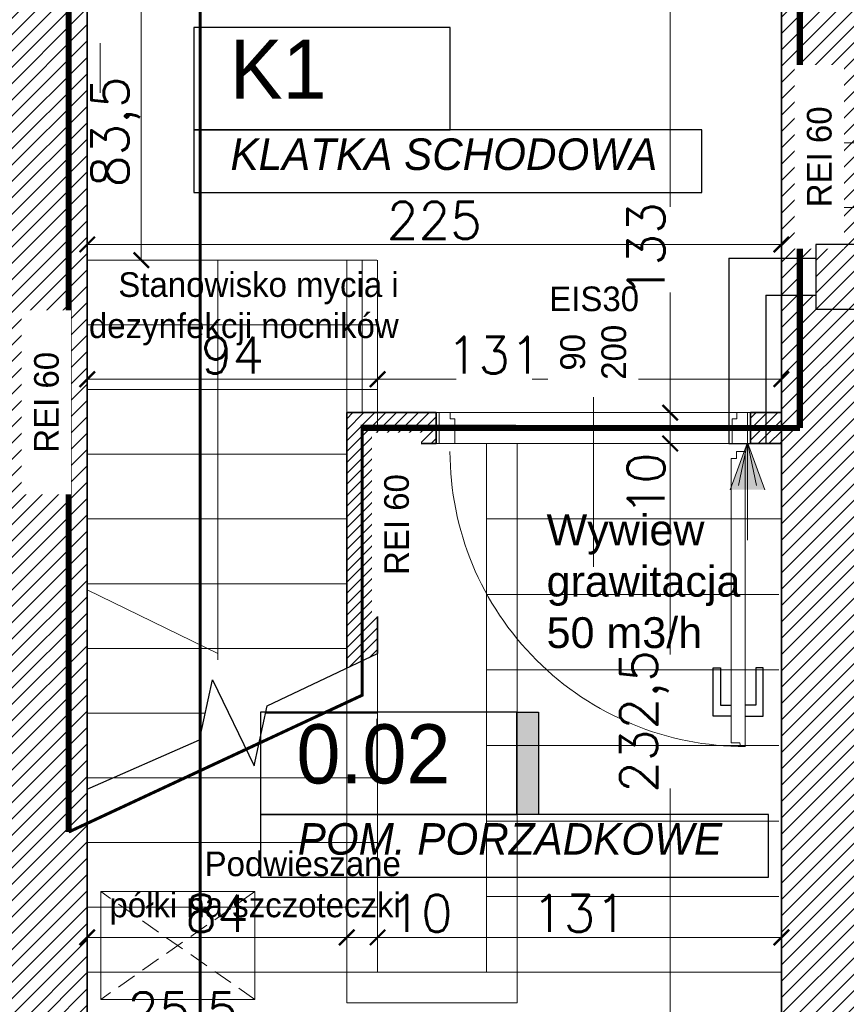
# Model space of a CAD drawing. Header units: millimetres. Extents: x -740 to 33545, y -26688 to 22494.
# Tile 130 of 256: x 10258 to 10526, y 10068 to 10387. Entities that reach past the tile are written whole.
import ezdxf
from ezdxf.lldxf.tags import DXFTag

# ---------------------------------------------------------------- set-up
doc = ezdxf.new("R2010")
doc.units = ezdxf.units.MM
doc.header["$MEASUREMENT"] = 0
for name, pattern in [('ACAD_ISO10W100', [18, 12, -3, 0, -3]), ('CENTERX2', [101.6, 63.5, -12.7, 12.7, -12.7]), ('DASHED2', [9.525, 6.35, -3.175])]:
    doc.linetypes.add(name, pattern=pattern)
doc.layers.get('Defpoints').update_dxf_attribs({"color": 252})
for name, color, linetype, lineweight in [('_IS_EKO_opis', 7, 'Continuous', 18), ('_IS_Wywiew', 1, 'Continuous', 20), ('A_istniejące ściany', 252, 'Continuous', 35), ('A_l.przerywana', 252, 'ICAD_ISO03W100', 9), ('A_opisy', 252, 'Continuous', 15), ('A_wymiarowanie', 252, 'Continuous', 9), ('A_wyposażenie', 252, 'Continuous', 9), ('A_ściany projektowane', 252, 'Continuous', 35), ('l. przerywana', 252, 'ICAD_ISO03W100', 9), ('l. widokowa', 252, 'Continuous', 15), ('l.przerywana', 252, 'ICAD_ISO03W100', 5), ('l.widokowa', 252, 'Continuous', 15), ('l.wypełnien', 252, 'Continuous', 5), ('mebelki', 252, 'Continuous', 9), ('Nowe_820-G Rysunki Obrazki_Nr_pióra__1', 252, 'Continuous', 13), ('wymiarowanie', 252, 'Continuous', 9)]:
    doc.layers.add(name, color=color, linetype=linetype, lineweight=lineweight)
for name, color, linetype in [('_IS_EKO_Opis_Wentylacja', 7, 'CENTERX2'), ('D-opis', 252, 'Continuous'), ('stolarka', 252, 'Continuous'), ('tabelki opis', 252, 'Continuous')]:
    doc.layers.add(name, color=color, linetype=linetype)
doc.styles.add('Arial', font='arial.ttf')
doc.styles.add('ARIALL', font='GOTHIC.TTF', dxfattribs={"height": 40})
doc.styles.add('ROMANS', font='romans')
doc.styles.add('styl2', font='simplex.shx')
tags = doc.linetypes.add('DASH', pattern=[15, 10, -5]).pattern_tags.tags
tags[6:7] = [DXFTag(74, 4), DXFTag(75, 0), DXFTag(340, '0'), DXFTag(46, 0.0), DXFTag(50, 0.0), DXFTag(44, 0.0), DXFTag(45, 0.0)]
tags[4:5] = [DXFTag(74, 4), DXFTag(75, 0), DXFTag(340, '0'), DXFTag(46, 0.0), DXFTag(50, 0.0), DXFTag(44, 0.0), DXFTag(45, 0.0)]
tags = doc.linetypes.add('ICAD_ISO03W100', pattern=[30, 12, -18]).pattern_tags.tags
tags[6:7] = [DXFTag(74, 4), DXFTag(75, 0), DXFTag(340, '0'), DXFTag(46, 1.0), DXFTag(50, 0.0), DXFTag(44, 0.0), DXFTag(45, 0.0)]
tags[4:5] = [DXFTag(74, 4), DXFTag(75, 0), DXFTag(340, '0'), DXFTag(46, 1.0), DXFTag(50, 0.0), DXFTag(44, 0.0), DXFTag(45, 0.0)]
doc.dimstyles.new('Skala 1-50', dxfattribs={"dimtxt": 12, "dimasz": 5, "dimexe": 1, "dimexo": 1, "dimgap": 1.5, "dimtad": 1, "dimdec": 1, "dimrnd": 0.5, "dimtxsty": 'styl2', "dimblk": 'ARCHTICK', "dimcen": 5, "dimadec": 0, "dimazin": 0, "dimtfac": 1, "dimtdec": 1, "dimtmove": 1, "dimatfit": 3, "dimldrblk": 'ARCHTICK', "dimfxl": 0, "dimlwd": -1, "dimlwe": -1, "dimarcsym": 0})

# ---------------------------------------------------------------- blocks, each defined once
blk = doc.blocks.new('_ArchTick')
at = {"color": 0, "linetype": 'ByBlock', "const_width": 0.15}
blk.add_lwpolyline([(-0.5, -0.5), (0.5, 0.5)], dxfattribs=at)
blk = doc.blocks.new('*D1181')
at = {"layer": 'Defpoints', "color": 0}
for p in [(10254.19, 10079.07), (10279.59, 10078.25), (10279.59, 10055.46)]:
    blk.add_point(p, dxfattribs=at)
at = {"layer": 'wymiarowanie', "color": 0}
for p, q in [((10254.19, 10060.46), (10254.19, 10054.46)), ((10279.59, 10060.46), (10279.59, 10054.46)), ((10254.19, 10055.46), (10279.59, 10055.46)), ((10279.59, 10055.46), (10327.64, 10055.46))]:
    blk.add_line(p, q, dxfattribs=at)
at = {"layer": 'wymiarowanie', "color": 0, "xscale": 5, "yscale": 5, "zscale": 5, "rotation": 180}
blk.add_blockref('_ArchTick', (10254.19, 10055.46), dxfattribs=at)
at = {"layer": 'wymiarowanie', "color": 0, "xscale": 5, "yscale": 5, "zscale": 5}
blk.add_blockref('_ArchTick', (10279.59, 10055.46), dxfattribs=at)
at = {"layer": 'wymiarowanie', "color": 0, "insert": (10310.57, 10063.81), "char_height": 12, "attachment_point": 5, "style": 'styl2'}
blk.add_mtext('25,5', dxfattribs=at)
blk = doc.blocks.new('*D1183')
at = {"layer": 'Defpoints', "color": 0}
for p in [(10504.8, 10078.25), (10529.35, 10077.44), (10529.35, 10055.97)]:
    blk.add_point(p, dxfattribs=at)
at = {"layer": 'wymiarowanie', "color": 0}
for p, q in [((10504.8, 10060.97), (10504.8, 10054.97)), ((10529.35, 10060.97), (10529.35, 10054.97)), ((10504.8, 10055.97), (10529.35, 10055.97)), ((10529.35, 10055.97), (10577.4, 10055.97))]:
    blk.add_line(p, q, dxfattribs=at)
at = {"layer": 'wymiarowanie', "color": 0, "xscale": 5, "yscale": 5, "zscale": 5, "rotation": 180}
blk.add_blockref('_ArchTick', (10504.8, 10055.97), dxfattribs=at)
at = {"layer": 'wymiarowanie', "color": 0, "xscale": 5, "yscale": 5, "zscale": 5}
blk.add_blockref('_ArchTick', (10529.35, 10055.97), dxfattribs=at)
at = {"layer": 'wymiarowanie', "color": 0, "insert": (10560.33, 10064.32), "char_height": 12, "attachment_point": 5, "style": 'styl2'}
blk.add_mtext('24,5', dxfattribs=at)
blk = doc.blocks.new('*D2224')
at = {"layer": 'Defpoints', "color": 0}
for p in [(10468.72, 10249.75), (10494.8, 10249.75), (10504.8, 10017.29)]:
    blk.add_point(p, dxfattribs=at)
at = {"layer": 'wymiarowanie', "color": 0}
for p, q in [((10473.72, 10249.75), (10467.72, 10249.75)), ((10468.72, 10249.75), (10468.72, 10181.23)), ((10468.72, 10017.29), (10468.72, 10137.83)), ((10473.72, 10017.29), (10467.72, 10017.29))]:
    blk.add_line(p, q, dxfattribs=at)
at = {"layer": 'wymiarowanie', "color": 0, "xscale": 5, "yscale": 5, "zscale": 5}
for p, rotation in [((10468.72, 10249.75), 90), ((10468.72, 10017.29), 270)]:
    blk.add_blockref('_ArchTick', p, dxfattribs=dict(at, rotation=rotation))
at = {"layer": 'wymiarowanie', "color": 0, "insert": (10460.38, 10159.53), "char_height": 12, "attachment_point": 5, "rotation": 90, "style": 'styl2'}
blk.add_mtext('232,5', dxfattribs=at)
blk = doc.blocks.new('*D2490')
at = {"layer": 'Defpoints', "color": 0}
for p in [(10303.42, 10392.52), (10297.14, 10309.25), (10303.42, 10309.25)]:
    blk.add_point(p, dxfattribs=at)
at = {"layer": 'wymiarowanie', "color": 0}
for p, q in [((10302.14, 10392.52), (10296.14, 10392.52)), ((10297.14, 10392.52), (10297.14, 10309.25)), ((10302.14, 10309.25), (10296.14, 10309.25))]:
    blk.add_line(p, q, dxfattribs=at)
at = {"layer": 'wymiarowanie', "color": 0, "xscale": 5, "yscale": 5, "zscale": 5}
for p, rotation in [((10297.14, 10392.52), 90), ((10297.14, 10309.25), 270)]:
    blk.add_blockref('_ArchTick', p, dxfattribs=dict(at, rotation=rotation))
at = {"layer": 'wymiarowanie', "color": 0, "insert": (10288.79, 10350.89), "char_height": 12, "attachment_point": 5, "rotation": 90, "style": 'styl2'}
blk.add_mtext('83,5', dxfattribs=at)
blk = doc.blocks.new('*D2491')
at = {"layer": 'Defpoints', "color": 0}
for p in [(10373.8, 10270.61), (10279.59, 10267.9), (10373.8, 10267.9)]:
    blk.add_point(p, dxfattribs=at)
at = {"layer": 'wymiarowanie', "color": 0}
for p, q in [((10279.59, 10268.9), (10279.59, 10271.61)), ((10279.59, 10270.61), (10373.8, 10270.61)), ((10373.8, 10268.9), (10373.8, 10271.61))]:
    blk.add_line(p, q, dxfattribs=at)
at = {"layer": 'wymiarowanie', "color": 0, "xscale": 5, "yscale": 5, "zscale": 5, "rotation": 180}
blk.add_blockref('_ArchTick', (10279.59, 10270.61), dxfattribs=at)
at = {"layer": 'wymiarowanie', "color": 0, "xscale": 5, "yscale": 5, "zscale": 5}
blk.add_blockref('_ArchTick', (10373.8, 10270.61), dxfattribs=at)
at = {"layer": 'wymiarowanie', "color": 0, "insert": (10326.69, 10278.41), "char_height": 12, "attachment_point": 5, "style": 'styl2'}
blk.add_mtext('94', dxfattribs=at)
blk = doc.blocks.new('*D2492')
at = {"layer": 'Defpoints', "color": 0}
for p in [(10504.8, 10283.94), (10504.8, 10270.61), (10373.8, 10267.9)]:
    blk.add_point(p, dxfattribs=at)
at = {"layer": 'wymiarowanie', "color": 0}
for p, q in [((10504.8, 10275.61), (10504.8, 10269.61)), ((10373.8, 10268.9), (10373.8, 10271.61)), ((10373.8, 10270.61), (10399.34, 10270.61)), ((10504.8, 10270.61), (10423.91, 10270.61))]:
    blk.add_line(p, q, dxfattribs=at)
at = {"layer": 'wymiarowanie', "color": 0, "xscale": 5, "yscale": 5, "zscale": 5, "rotation": 180}
blk.add_blockref('_ArchTick', (10373.8, 10270.61), dxfattribs=at)
at = {"layer": 'wymiarowanie', "color": 0, "xscale": 5, "yscale": 5, "zscale": 5}
blk.add_blockref('_ArchTick', (10504.8, 10270.61), dxfattribs=at)
at = {"layer": 'wymiarowanie', "color": 0, "insert": (10411.63, 10278.41), "char_height": 12, "attachment_point": 5, "style": 'styl2'}
blk.add_mtext('131', dxfattribs=at)
blk = doc.blocks.new('*D2493')
at = {"layer": 'Defpoints', "color": 0}
for p in [(10468.72, 10259.75), (10494.8, 10259.75), (10494.8, 10249.75)]:
    blk.add_point(p, dxfattribs=at)
at = {"layer": 'wymiarowanie', "color": 0}
for p, q in [((10473.72, 10259.75), (10467.72, 10259.75)), ((10468.72, 10249.75), (10468.72, 10259.75)), ((10473.72, 10249.75), (10467.72, 10249.75))]:
    blk.add_line(p, q, dxfattribs=at)
at = {"layer": 'wymiarowanie', "color": 0, "xscale": 5, "yscale": 5, "zscale": 5}
for p, rotation in [((10468.72, 10259.75), 90), ((10468.72, 10249.75), 270)]:
    blk.add_blockref('_ArchTick', p, dxfattribs=dict(at, rotation=rotation))
at = {"layer": 'wymiarowanie', "color": 0, "insert": (10460.92, 10236.61), "char_height": 12, "attachment_point": 5, "rotation": 90, "style": 'styl2'}
blk.add_mtext('10', dxfattribs=at)
blk = doc.blocks.new('*D2494')
at = {"layer": 'Defpoints', "color": 0}
for p in [(10468.72, 10392.52), (10504.8, 10392.52), (10494.8, 10259.75)]:
    blk.add_point(p, dxfattribs=at)
at = {"layer": 'wymiarowanie', "color": 0}
for p, q in [((10473.72, 10392.52), (10467.72, 10392.52)), ((10468.72, 10392.52), (10468.72, 10326.49)), ((10468.72, 10259.75), (10468.72, 10298.76)), ((10473.72, 10259.75), (10467.72, 10259.75))]:
    blk.add_line(p, q, dxfattribs=at)
at = {"layer": 'wymiarowanie', "color": 0, "xscale": 5, "yscale": 5, "zscale": 5}
for p, rotation in [((10468.72, 10392.52), 90), ((10468.72, 10259.75), 270)]:
    blk.add_blockref('_ArchTick', p, dxfattribs=dict(at, rotation=rotation))
at = {"layer": 'wymiarowanie', "color": 0, "insert": (10460.92, 10312.62), "char_height": 12, "attachment_point": 5, "rotation": 90, "style": 'styl2'}
blk.add_mtext('133', dxfattribs=at)
blk = doc.blocks.new('*D2497')
at = {"layer": 'Defpoints', "color": 0}
for p in [(10279.59, 10137.53), (10363.8, 10137.53), (10363.8, 10089.49)]:
    blk.add_point(p, dxfattribs=at)
at = {"layer": 'wymiarowanie', "color": 0}
for p, q in [((10279.59, 10094.49), (10279.59, 10088.49)), ((10363.8, 10094.49), (10363.8, 10088.49)), ((10279.59, 10089.49), (10363.8, 10089.49))]:
    blk.add_line(p, q, dxfattribs=at)
at = {"layer": 'wymiarowanie', "color": 0, "xscale": 5, "yscale": 5, "zscale": 5, "rotation": 180}
blk.add_blockref('_ArchTick', (10279.59, 10089.49), dxfattribs=at)
at = {"layer": 'wymiarowanie', "color": 0, "xscale": 5, "yscale": 5, "zscale": 5}
blk.add_blockref('_ArchTick', (10363.8, 10089.49), dxfattribs=at)
at = {"layer": 'wymiarowanie', "color": 0, "insert": (10321.69, 10097.29), "char_height": 12, "attachment_point": 5, "style": 'styl2'}
blk.add_mtext('84', dxfattribs=at)
blk = doc.blocks.new('*D2498')
at = {"layer": 'Defpoints', "color": 0}
for p in [(10363.8, 10137.53), (10373.8, 10109.04), (10373.8, 10089.49)]:
    blk.add_point(p, dxfattribs=at)
at = {"layer": 'wymiarowanie', "color": 0}
for p, q in [((10363.8, 10094.49), (10363.8, 10088.49)), ((10373.8, 10094.49), (10373.8, 10088.49)), ((10363.8, 10089.49), (10373.8, 10089.49))]:
    blk.add_line(p, q, dxfattribs=at)
at = {"layer": 'wymiarowanie', "color": 0, "xscale": 5, "yscale": 5, "zscale": 5, "rotation": 180}
blk.add_blockref('_ArchTick', (10363.8, 10089.49), dxfattribs=at)
at = {"layer": 'wymiarowanie', "color": 0, "xscale": 5, "yscale": 5, "zscale": 5}
blk.add_blockref('_ArchTick', (10373.8, 10089.49), dxfattribs=at)
at = {"layer": 'wymiarowanie', "color": 0, "insert": (10387.88, 10097.29), "char_height": 12, "attachment_point": 5, "style": 'styl2'}
blk.add_mtext('10', dxfattribs=at)
blk = doc.blocks.new('*D2499')
at = {"layer": 'Defpoints', "color": 0}
for p in [(10373.8, 10109.04), (10504.8, 10108.69), (10504.8, 10089.49)]:
    blk.add_point(p, dxfattribs=at)
at = {"layer": 'wymiarowanie', "color": 0}
for p, q in [((10373.8, 10094.49), (10373.8, 10088.49)), ((10504.8, 10094.49), (10504.8, 10088.49)), ((10373.8, 10089.49), (10504.8, 10089.49))]:
    blk.add_line(p, q, dxfattribs=at)
at = {"layer": 'wymiarowanie', "color": 0, "xscale": 5, "yscale": 5, "zscale": 5, "rotation": 180}
blk.add_blockref('_ArchTick', (10373.8, 10089.49), dxfattribs=at)
at = {"layer": 'wymiarowanie', "color": 0, "xscale": 5, "yscale": 5, "zscale": 5}
blk.add_blockref('_ArchTick', (10504.8, 10089.49), dxfattribs=at)
at = {"layer": 'wymiarowanie', "color": 0, "insert": (10439.3, 10097.29), "char_height": 12, "attachment_point": 5, "style": 'styl2'}
blk.add_mtext('131', dxfattribs=at)
blk = doc.blocks.new('*D2633')
at = {"layer": 'Defpoints', "color": 0}
for p in [(10504.8, 10314.33), (10279.59, 10301.84), (10504.8, 10274.07)]:
    blk.add_point(p, dxfattribs=at)
at = {"layer": 'wymiarowanie', "color": 0}
for p, q in [((10279.59, 10309.33), (10279.59, 10315.33)), ((10279.59, 10314.33), (10504.8, 10314.33)), ((10504.8, 10309.33), (10504.8, 10315.33))]:
    blk.add_line(p, q, dxfattribs=at)
at = {"layer": 'wymiarowanie', "color": 0, "xscale": 5, "yscale": 5, "zscale": 5, "rotation": 180}
blk.add_blockref('_ArchTick', (10279.59, 10314.33), dxfattribs=at)
at = {"layer": 'wymiarowanie', "color": 0, "xscale": 5, "yscale": 5, "zscale": 5}
blk.add_blockref('_ArchTick', (10504.8, 10314.33), dxfattribs=at)
at = {"layer": 'wymiarowanie', "color": 0, "insert": (10392.19, 10322.13), "char_height": 12, "attachment_point": 5, "style": 'styl2'}
blk.add_mtext('225', dxfattribs=at)

msp = doc.modelspace()

# ---------------------------------------------------------------- hatches: boundary and pattern name
at = {"layer": '_IS_EKO_opis'}
for points in [[(10488.16, 10234.72), (10493.8, 10234.72), (10493.8, 10250.02)], [(10493.8, 10234.72), (10499.43, 10234.72), (10493.8, 10250.02)]]:
    msp.add_hatch(color=256, dxfattribs=at).paths.add_polyline_path(points)
at = {"layer": 'l.wypełnien'}
h = msp.add_hatch(dxfattribs=at)
h.set_pattern_fill('ANSI31', color=256, scale=30, style=0)
h.paths.add_polyline_path([(10179.68, 10402.52), (10279.59, 10402.52), (10279.59, 10396.52), (10273.59, 10396.52), (10273.59, 10123.69), (10279.59, 10126.48), (10279.59, 10017.29), (10316.23, 10017.29), (10316.23, 9992.74), (10279.59, 9992.74), (10279.59, 9927.76), (10254.19, 9927.76), (10254.19, 10359.34), (10179.68, 10359.34)])
h.paths.add_polyline_path([(10260.11, 10246.37), (10272.71, 10246.37), (10272.71, 10279.87), (10260.11, 10279.87)], flags=24)
h.paths.add_polyline_path([(10504.8, 10309.84), (10504.8, 10297.84), (10504.8, 10254.75), (10504.8, 10017.29), (10504.8, 9992.74), (10504.8, 9927.76), (10529.35, 9927.76), (10529.35, 10281.34), (10542.35, 10281.34), (10542.35, 10359.34), (10636.35, 10359.34), (10635.51, 10402.52), (10504.8, 10402.52), (10504.8, 10396.52)])
h.paths.add_polyline_path([(10504.8, 10396.52), (10510.8, 10396.52), (10510.8, 10309.84), (10504.8, 10309.84)], flags=16)
h.paths.add_polyline_path([(10504.8, 10392.52), (10504.8, 10309.84), (10510.8, 10309.84), (10510.8, 10396.52), (10504.8, 10396.52)], flags=0)
h.paths.add_polyline_path([(10515.95, 10326.34), (10515.95, 10347.34), (10530.35, 10347.34), (10530.35, 10326.34)], flags=16)
h.paths.add_polyline_path([(10515.95, 10347.34), (10515.95, 10326.34), (10530.35, 10326.34), (10530.35, 10347.34)], flags=0)
h.paths.add_polyline_path([(10515.95, 10297.84), (10515.95, 10293.34), (10530.35, 10293.34), (10530.35, 10314.34), (10515.95, 10314.34), (10515.95, 10309.84)], flags=16)
h.paths.add_polyline_path([(10515.95, 10297.84), (10515.95, 10309.84), (10515.95, 10314.34), (10530.35, 10314.34), (10530.35, 10293.34), (10515.95, 10293.34)], flags=0)
h.paths.add_polyline_path([(10504.8, 10254.75), (10504.8, 10297.84), (10510.8, 10297.84), (10510.8, 10254.75)], flags=16)
h.paths.add_polyline_path([(10510.8, 10254.75), (10510.8, 10297.84), (10504.8, 10297.84), (10504.8, 10259.75), (10504.8, 10254.75)], flags=0)
h.paths.add_polyline_path([(10504.8, 10297.84), (10510.8, 10297.84), (10510.8, 10309.84), (10504.8, 10309.84)], flags=16)
h.paths.add_polyline_path([(10504.8, 10309.84), (10510.8, 10309.84), (10510.8, 10297.84), (10504.8, 10297.84)], flags=0)
h.paths.add_polyline_path([(10510.8, 10309.84), (10515.95, 10309.84), (10515.95, 10297.84), (10510.8, 10297.84)], flags=16)
h.paths.add_polyline_path([(10510.84, 10326.02), (10523.45, 10326.02), (10523.45, 10359.52), (10510.84, 10359.52)], flags=8)
h.paths.add_polyline_path([(10510.84, 10326.02), (10523.45, 10326.02), (10523.45, 10359.52), (10510.84, 10359.52)], flags=8)
h.paths.add_polyline_path([(9506.72, 10359.34), (9506.72, 10402.52), (9858.19, 10402.52), (9858.19, 10359.34)])
h.paths.add_polyline_path([(10000.19, 10359.34), (10089.09, 10359.34), (10089.09, 10402.52), (10000.19, 10402.52)])
h.paths.add_polyline_path([(10273.59, 10123.69), (10273.59, 10396.52), (10279.59, 10396.52), (10279.59, 10359.34), (10279.59, 10126.48)])
h.paths.add_polyline_path([(10372.72, 9992.74), (10372.72, 10017.29), (10316.23, 10017.29), (10316.23, 9992.74)])
h.paths.add_polyline_path([(9858.19, 10359.34), (9858.19, 10402.52), (9878.19, 10402.52), (9878.19, 10359.34)])
h.paths.add_polyline_path([(10000.19, 10359.34), (10000.19, 10402.52), (9980.19, 10402.52), (9980.19, 10359.34)])
h.paths.add_polyline_path([(10279.59, 9907.76), (10279.59, 9927.76), (10254.19, 9927.76), (10254.19, 9907.76)])
h.paths.add_polyline_path([(10529.35, 9907.76), (10529.35, 9927.76), (10504.8, 9927.76), (10504.8, 9907.76)])
h.paths.add_polyline_path([(10494.8, 10017.29), (10494.8, 9992.74), (10504.8, 9992.74), (10504.8, 10017.29)])
h = msp.add_hatch(dxfattribs=at)
h.set_pattern_fill('ANSI31', color=256, scale=20, style=0)
h.paths.add_polyline_path([(10363.8, 10176.82), (10363.8, 10259.75), (10373.8, 10259.75), (10373.8, 10254.82), (10368.8, 10254.83), (10368.8, 10179.19)])
h.paths.add_polyline_path([(10373.8, 10181.56), (10373.8, 10254.82), (10368.8, 10254.83), (10368.8, 10179.19)])
h.paths.add_polyline_path([(10373.8, 10249.75), (10392.8, 10249.75), (10392.8, 10254.81), (10373.8, 10254.82)])
h.paths.add_polyline_path([(10373.8, 10254.82), (10392.8, 10254.81), (10392.8, 10259.75), (10373.8, 10259.75)])
h.paths.add_polyline_path([(10504.8, 10254.75), (10504.8, 10259.75), (10494.8, 10259.75), (10494.8, 10254.75)])
h.paths.add_polyline_path([(10494.8, 10249.75), (10504.8, 10249.75), (10504.8, 10254.75), (10494.8, 10254.75)])
at = {"layer": 'tabelki opis'}
msp.add_hatch(color=256, dxfattribs=at).paths.add_polyline_path([(10425.97, 10129.32), (10425.97, 10162.58), (10419.01, 10162.58), (10419.01, 10129.32)])
at = {"layer": 'wymiarowanie'}
h = msp.add_hatch(color=256, dxfattribs=at)
h.paths.add_polyline_path([(10493.8, 10250.02), (10490.9, 10236.12), (10493.8, 10236.12)])
h.paths.add_polyline_path([(10496.7, 10236.12), (10493.8, 10250.02), (10493.8, 10236.12)])

# ---------------------------------------------------------------- linework, layer by layer
at = {"layer": '_IS_EKO_opis'}
for p, q in [((10493.8, 10250.02), (10488.16, 10234.72)), ((10493.8, 10218.43), (10493.8, 10250.02)), ((10493.8, 10250.02), (10499.43, 10234.72))]:
    msp.add_line(p, q, dxfattribs=at)
at = {"layer": '_IS_Wywiew', "lineweight": 30}
for p, q in [((10487.8, 10309.84), (10487.8, 10249.75)), ((10487.8, 10309.84), (10515.95, 10309.84)), ((10499.8, 10297.84), (10499.8, 10249.75)), ((10499.8, 10297.84), (10515.95, 10297.84)), ((10515.95, 10293.34), (10530.35, 10293.34)), ((10487.8, 10249.75), (10499.8, 10249.75))]:
    msp.add_line(p, q, dxfattribs=at)
at = {"layer": 'A_istniejące ściany'}
for points in [[(10279.59, 10359.34), (10279.59, 10402.52)], [(10279.59, 10402.52), (10279.59, 10245.89)], [(10504.8, 10402.52), (10504.8, 10017.29)], [(10279.59, 10017.29), (10279.59, 10359.34)]]:
    msp.add_lwpolyline(points, dxfattribs=at)
at = {"layer": 'A_l.przerywana', "ltscale": 0.3}
msp.add_lwpolyline([(10494.8, 10249.75), (10392.8, 10249.75)], dxfattribs=at)
at = {"layer": 'A_opisy', "ltscale": 0.3}
for points in [[(10443.8, 10290.75), (10443.8, 10264.75), (10430.8, 10264.75), (10430.8, 10290.75)], [(10456.8, 10290.75), (10456.8, 10264.75), (10443.8, 10264.75), (10443.8, 10290.75)]]:
    msp.add_lwpolyline(points, close=True, dxfattribs=at)
at = {"layer": 'A_wymiarowanie', "linetype": 'Continuous', "lineweight": 30}
for points in [[(10338.01, 10164.62), (10373.8, 10181.56)], [(10315.99, 10153.62), (10320.23, 10173.09)], [(10320.23, 10173.09), (10333.77, 10145.15)], [(10333.77, 10145.15), (10338.01, 10164.62)], [(10279.59, 10137.53), (10315.99, 10153.62)]]:
    msp.add_lwpolyline(points, dxfattribs=at)
at = {"layer": 'A_wyposażenie', "linetype": 'DASHED2'}
for p, q in [((10333.96, 10104.33), (10283.96, 10069.33)), ((10333.96, 10069.33), (10283.96, 10104.33)), ((10333.96, 10104.33), (10283.96, 10069.33)), ((10333.96, 10069.33), (10283.96, 10104.33))]:
    msp.add_line(p, q, dxfattribs=at)
at = {"layer": 'A_wyposażenie'}
msp.add_lwpolyline([(10283.96, 10104.33), (10283.96, 10069.33), (10333.96, 10069.33), (10333.96, 10104.33)], close=True, dxfattribs=at)
msp.add_lwpolyline([(10283.96, 10104.33), (10283.96, 10069.33), (10333.96, 10069.33), (10333.96, 10104.33)], close=True, dxfattribs=at)
at = {"layer": 'A_ściany projektowane'}
for p, q in [((10363.8, 10259.83), (10363.8, 10176.82)), ((10392.8, 10259.75), (10363.8, 10259.75)), ((10392.8, 10259.75), (10392.8, 10249.75)), ((10504.8, 10259.75), (10494.8, 10259.75)), ((10494.8, 10259.75), (10494.8, 10249.75)), ((10373.8, 10249.75), (10373.8, 10181.56)), ((10392.8, 10249.75), (10373.8, 10249.75)), ((10504.8, 10249.75), (10494.8, 10249.75))]:
    msp.add_line(p, q, dxfattribs=at)
at = {"layer": 'A_ściany projektowane', "ltscale": 0.3}
for points in [[(10392.8, 10249.75), (10392.8, 10259.75)], [(10494.8, 10249.75), (10494.8, 10259.75)], [(10494.8, 10259.75), (10494.8, 10249.75)]]:
    msp.add_lwpolyline(points, dxfattribs=at)
at = {"layer": 'D-opis', "linetype": 'DASH', "lineweight": 0, "ltscale": 2.5, "const_width": 1}
msp.add_lwpolyline([(10316.23, 9432.01), (10316.23, 10977.35)], dxfattribs=at)
at = {"layer": 'l. widokowa', "ltscale": 0.3}
for p, q in [((10279.59, 10309.25), (10373.57, 10309.25)), ((10279.59, 10288.25), (10373.57, 10288.25)), ((10279.59, 10267.25), (10373.57, 10267.25)), ((10279.59, 10246.25), (10363.8, 10246.25)), ((10279.59, 10225.25), (10363.8, 10225.25)), ((10279.59, 10204.25), (10363.8, 10204.25)), ((10279.59, 10183.25), (10363.8, 10183.25)), ((10279.59, 10162.25), (10317.87, 10162.25))]:
    msp.add_line(p, q, dxfattribs=at)
at = {"layer": 'l.przerywana', "ltscale": 0.3}
for p, q in [((10530.35, 10326.34), (10515.95, 10326.34)), ((10530.35, 10314.34), (10515.95, 10314.34)), ((10279.59, 10309.25), (10279.59, 10253.51)), ((10515.95, 10309.84), (10487.8, 10309.84)), ((10515.95, 10309.84), (10487.8, 10309.84)), ((10515.95, 10309.84), (10487.8, 10309.84)), ((10515.95, 10297.84), (10499.8, 10297.84)), ((10409.13, 10249.75), (10409.13, 10078.25)), ((10373.8, 10078.25), (10373.8, 10181.56)), ((10337.49, 10162.25), (10373.57, 10162.25)), ((10279.59, 10141.25), (10373.57, 10141.25)), ((10279.59, 10120.25), (10373.57, 10120.25)), ((10279.59, 10099.25), (10373.57, 10099.25)), ((10279.59, 10078.25), (10374.41, 10078.25)), ((10374.41, 10078.25), (10504.8, 10078.25))]:
    msp.add_line(p, q, dxfattribs=at)
for points in [[(10515.95, 10326.34), (10515.95, 10347.34), (10530.35, 10347.34), (10530.35, 10326.34)], [(10530.35, 10314.34), (10530.35, 10293.34), (10515.95, 10293.34), (10515.95, 10314.34)], [(10487.8, 10309.84), (10487.8, 10249.75)], [(10499.8, 10297.84), (10499.8, 10249.75)], [(10409.13, 10249.75), (10504.8, 10249.75)], [(10409.13, 10225.25), (10504.8, 10225.25)], [(10409.13, 10200.75), (10503.95, 10200.75)], [(10409.13, 10176.25), (10503.95, 10176.25)], [(10409.13, 10151.75), (10503.95, 10151.75)], [(10409.13, 10127.25), (10503.95, 10127.25)], [(10409.13, 10102.75), (10503.95, 10102.75)]]:
    msp.add_lwpolyline(points, dxfattribs=at)
at = {"layer": 'l.widokowa'}
for p, q in [((10363.8, 10309.25), (10363.8, 10176.82)), ((10368.8, 10309.25), (10368.8, 10259.75)), ((10373.8, 10309.25), (10373.8, 10181.56))]:
    msp.add_line(p, q, dxfattribs=at)
at = {"layer": 'l.wypełnien', "linetype": 'ACAD_ISO10W100', "const_width": 2}
msp.add_lwpolyline([(10273.59, 10123.69), (10273.59, 10396.52), (10510.8, 10396.52), (10510.8, 10254.75)], dxfattribs=at)
at = {"layer": 'l.wypełnien', "linetype": 'ACAD_ISO10W100', "elevation": 2}
msp.add_lwpolyline([(10510.8, 10254.75, 2, 2, 0), (10368.8, 10254.83, 1, 1, 0), (10368.8, 10168.07, 1, 1, 0), (10273.59, 10123.69, 0, 0, 0)], format="xyseb", dxfattribs=at)
at = {"layer": 'mebelki'}
for points in [[(10398.85, 10257.78), (10397.33, 10257.78), (10397.33, 10259.75), (10393.8, 10259.75), (10393.8, 10249.75)], [(10488.8, 10257.78), (10490.31, 10257.78), (10490.31, 10259.75), (10493.85, 10259.75), (10493.85, 10249.75)], [(10398.85, 10249.75), (10398.85, 10257.78)], [(10488.8, 10249.75), (10488.8, 10257.78)]]:
    msp.add_lwpolyline(points, dxfattribs=at)
at = {"layer": 'Nowe_820-G Rysunki Obrazki_Nr_pióra__1', "linetype": 'Continuous', "lineweight": 13}
for points in [[(10283.82, 10379.66), (10283.82, 10363.58)], [(10279.59, 10375.43), (10279.59, 10348.34)], [(10279.59, 10348.34), (10279.59, 10321.24)], [(10504.8, 10317.01), (10504.8, 10327.17)], [(10279.59, 10321.24), (10279.59, 10295)], [(10504.8, 10317.01), (10504.8, 10307.7)], [(10279.59, 10295), (10279.59, 10267.9)], [(10279.59, 10267.9), (10279.59, 10245.89)], [(10373.57, 10160.38), (10373.57, 10140.06)], [(10373.57, 10160.38), (10373.57, 10140.06)], [(10373.57, 10160.38), (10373.57, 10140.06)], [(10373.57, 10160.38), (10373.57, 10140.06)], [(10373.57, 10160.38), (10373.57, 10140.9)]]:
    msp.add_lwpolyline(points, dxfattribs=at)
at = {"layer": 'stolarka', "lineweight": 9}
msp.add_lwpolyline([(10490.26, 10247.18), (10493.05, 10247.18), (10493.05, 10151.41), (10491.55, 10151.42), (10491.37, 10152.57), (10488.52, 10152.57), (10488.52, 10244.87), (10490.26, 10244.87), (10490.26, 10247.18)], dxfattribs=at)
at = {"layer": 'stolarka'}
for points in [[(10488.52, 10161.32), (10482.72, 10161.32), (10482.72, 10176.99), (10485.04, 10176.99), (10485.04, 10164.8), (10488.52, 10164.8)], [(10493.05, 10161.32), (10498.85, 10161.32), (10498.85, 10176.99), (10496.53, 10176.99), (10496.53, 10164.8), (10493.05, 10164.8)]]:
    msp.add_lwpolyline(points, dxfattribs=at)
at = {"layer": 'stolarka', "linetype": 'ICAD_ISO03W100', "lineweight": 13, "ltscale": 0.3}
msp.add_arc((10493.05, 10247.18), 95.77, 180.0003, 270.0531, dxfattribs=at)
at = {"layer": 'tabelki opis'}
for points in [[(10397.38, 10384.77), (10314.22, 10384.77), (10314.22, 10351.51), (10397.38, 10351.51), (10397.38, 10384.77)], [(10314.22, 10331.23), (10478.96, 10331.23), (10478.96, 10351.51), (10314.22, 10351.51), (10314.22, 10331.23)], [(10419.01, 10162.58), (10335.85, 10162.58), (10335.85, 10129.32), (10419.01, 10129.32), (10419.01, 10162.58)], [(10335.85, 10109.04), (10500.58, 10109.04), (10500.58, 10129.32), (10335.85, 10129.32), (10335.85, 10109.04)]]:
    msp.add_lwpolyline(points, dxfattribs=at)
msp.add_lwpolyline([(10425.97, 10129.32), (10419.01, 10129.32), (10419.01, 10162.58), (10425.97, 10162.58)], close=True, dxfattribs=at)
at = {"layer": 'wymiarowanie'}
for p, q in [((10322, 10179.54), (10322, 10309.25)), ((10493.8, 10250.02), (10490.9, 10236.12)), ((10493.8, 10250.02), (10496.7, 10236.12)), ((10493.8, 10250.02), (10493.8, 10219.94)), ((10322, 10181.56), (10279.59, 10202.22))]:
    msp.add_line(p, q, dxfattribs=at)

# ---------------------------------------------------------------- texts
at = {"layer": '_IS_EKO_Opis_Wentylacja', "insert": (10428.63, 10226.71), "char_height": 10, "width": 108.1234, "attachment_point": 1, "style": 'Arial'}
msp.add_mtext('Wywiew grawitacja \\P50 m3/h', dxfattribs=at)
at = {"layer": 'A_opisy', "ltscale": 0.3, "insert": (10371.17, 9663.45), "char_height": 10.8, "width": 109.7533, "attachment_point": 1, "rotation": 90, "style": 'ARIALL'}
msp.add_mtext('\\pi43.34766;{\\fArial|b0|i1|c238|p34;120}\\P\\pi29.96106;{\\fArial|b0|i1|c238|p34;210+63}', dxfattribs=at)
at = {"layer": 'tabelki opis', "attachment_point": 1}
for s, insert, char_height, width in [('{\\fCentury Gothic|b0|i0|c238|p34;K1}', (10325.85, 10380.82), 19.2, 56.7), ('\\pi11.84512;{\\fCentury Gothic|b0|i1|c238|p34;KLATKA SCHODOWA}', (10314.22, 10348.75), 10.24, 164.736), ('{\\fCentury Gothic|b0|i0|c238|p34;0.02}', (10347.47, 10158.63), 19.2, 56.7), ('\\pi12.03456;{\\fCentury Gothic|b0|i1|c238|p34;POM. PORZADKOWE}', (10335.85, 10126.55), 10.24, 164.736)]:
    msp.add_mtext(s, dxfattribs=dict(at, insert=insert, char_height=char_height, width=width))
at = {"layer": 'wymiarowanie', "insert": (10374.16, 9349.81), "char_height": 15, "width": 167.4466, "attachment_point": 1, "rotation": 90}
msp.add_mtext('\\pi62.25080;{\\fCentury Gothic|b0|i0|c238|p0;5x15}\\P\\pi72.99080;{\\fCentury Gothic|b0|i0|c238|p0;35}', dxfattribs=at)
at = {"layer": 'wymiarowanie', "char_height": 12, "width": 621.5287, "attachment_point": 1}
for s, insert in [('\\pi11.65274;{\\fCentury Gothic|b0|i0|c238|p34;Warstwa tynkarska - wyprawa dekoracyjna z tynku silikonowego o strukturze }\\pi12.21674;{\\fCentury Gothic|b0|i0|c238|p34;baranka o uziarnieniu 1,5 lub 2mm; kolor wg NCS:S1002-G50Y}\\P\\pi419.66474;{\\fCentury Gothic|b0|i0|c238|p34;grubość styropianu 20cm}\\P\\pi621.52874;{\\fCentury Gothic|b0|i0|c238|p34; }', (5416.61, 10370.91)), ('\\pi452.88074;{\\fCentury Gothic|b0|i0|c238|p34;Parapety zewnętrzne}\\P\\pi223.76474;{\\fCentury Gothic|b0|i0|c238|p34; z blachy stalowej powlekanej w kolorze RAL 7016}', (5416.61, 10228.95)), ('\\pi463.76474;{\\fCentury Gothic|b0|i0|c238|p34;Obróbka cokołowa}\\P\\pi223.76474;{\\fCentury Gothic|b0|i0|c238|p34; z blachy stalowej powlekanej w kolorze RAL 7016}', (5416.61, 10130.15))]:
    msp.add_mtext(s, dxfattribs=dict(at, insert=insert))
at = {"layer": 'wymiarowanie', "linetype": 'Continuous', "char_height": 14, "width": 327.6277, "attachment_point": 3, "style": 'ROMANS'}
for s, insert in [('\\pi115.27209;{\\Fsimplex8;\\T0.75000;}\\P{\\fCentury Gothic|b0|i0|c238|p0;\\H0.57143x;Stanowisko mycia i }\\P{\\fCentury Gothic|b0|i0|c238|p0;\\H0.57143x;dezynfekcji nocników}', (10380.64, 10328.65)), ('\\pi104.31218;{\\Fsimplex8;\\T0.75000;}\\P{\\fCentury Gothic|b0|i0|c238|p0;\\H0.57143x;Podwieszane}\\P{\\fCentury Gothic|b0|i0|c238|p0;\\H0.57143x;półki na szczoteczki}', (10381.32, 10140.69))]:
    msp.add_mtext(s, dxfattribs=dict(at, insert=insert))

# ---------------------------------------------------------------- dimensions: what is measured, and where the dimension line sits
at = {"layer": 'wymiarowanie'}
dim = msp.add_linear_dim(base=(10297.14, 10309.25), p1=(10303.42, 10392.52), p2=(10303.42, 10309.25), angle=90, dimstyle='Skala 1-50', dxfattribs=at)
dim.commit()
dim.dimension.update_dxf_attribs({"geometry": '*D2490', "text_midpoint": (10288.79, 10350.89)})
for base, p1, p2, picture, middle in [((10373.8, 10270.61), (10279.59, 10267.9), (10373.8, 10267.9), '*D2491', (10326.69, 10278.41)), ((10363.8, 10089.49), (10279.59, 10137.53), (10363.8, 10137.53), '*D2497', (10321.69, 10097.29)), ((10504.8, 10089.49), (10373.8, 10109.04), (10504.8, 10108.69), '*D2499', (10439.3, 10097.29))]:
    dim = msp.add_linear_dim(base=base, p1=p1, p2=p2, dimstyle='Skala 1-50', dxfattribs=at)
    dim.commit()
    dim.dimension.update_dxf_attribs({"geometry": picture, "text_midpoint": middle})
for base, p1, p2, picture, middle in [((10504.8, 10270.61), (10373.8, 10267.9), (10504.8, 10283.94), '*D2492', (10411.63, 10270.61)), ((10373.8, 10089.49), (10363.8, 10137.53), (10373.8, 10109.04), '*D2498', (10387.88, 10089.49)), ((10279.59, 10055.46), (10254.19, 10079.07), (10279.59, 10078.25), '*D1181', (10310.57, 10055.46)), ((10529.3521, 10055.9708), (10504.7988, 10078.2496), (10529.3521, 10077.4375), '*D1183', (10560.3338, 10055.9708))]:
    dim = msp.add_linear_dim(base=base, p1=p1, p2=p2, dimstyle='Skala 1-50', dxfattribs=at)
    dim.commit()
    dim.dimension.update_dxf_attribs({"geometry": picture, "text_midpoint": middle, "dimtype": 160})
dim = msp.add_linear_dim(base=(10468.72, 10249.75), p1=(10504.8, 10017.29), p2=(10494.8, 10249.75), angle=90, dimstyle='Skala 1-50', dxfattribs=at)
dim.commit()
dim.dimension.update_dxf_attribs({"geometry": '*D2224', "text_midpoint": (10468.72, 10159.53), "dimtype": 160})

# ---------------------------------------------------------------- next in the draw order: texts
at = {"layer": 'A_opisy', "ltscale": 0.3, "char_height": 8, "attachment_point": 5, "rotation": 90, "bg_fill": 2}
for s, insert, width in [('{\\fCentury Gothic|b0|i0|c238|p0;REI 60}', (10517.14, 10342.77), 51.6427), ('\\pi3.19200;{\\fCentury Gothic|b0|i0|c238|p0;90}\\P{\\fCentury Gothic|b0|i0|c238|p0;200}', (10443.8, 10277.75), 26), ('{\\fCentury Gothic|b0|i0|c238|p0;REI 60}', (10266.41, 10263.12), 51.6427), ('{\\fCentury Gothic|b0|i0|c238|p0;REI 60}', (10379.99, 10223.45), 51.6427)]:
    msp.add_mtext(s, dxfattribs=dict(at, insert=insert, width=width))

# ---------------------------------------------------------------- next in the draw order: linework, layer by layer
at = {"layer": '_IS_Wywiew', "lineweight": 30}
for p, q in [((10530.35, 10314.34), (10515.95, 10314.34)), ((10515.95, 10314.34), (10515.95, 10293.34))]:
    msp.add_line(p, q, dxfattribs=at)
at = {"layer": 'A_l.przerywana', "ltscale": 0.3}
msp.add_lwpolyline([(10494.8, 10259.75), (10392.8, 10259.75)], dxfattribs=at)
at = {"layer": 'A_opisy'}
msp.add_line((10443.8, 10209.75), (10443.8, 10264.75), dxfattribs=at)
at = {"layer": 'l. przerywana', "ltscale": 0.3}
msp.add_lwpolyline([(10363.8, 10181.56), (10363.8, 10068.25), (10419.13, 10068.25), (10419.13, 10249.75)], dxfattribs=at)

# ---------------------------------------------------------------- next in the draw order: texts
at = {"layer": 'A_opisy', "ltscale": 0.3, "insert": (10444.06, 10296.63), "char_height": 8, "width": 26, "attachment_point": 5, "bg_fill": 2}
msp.add_mtext('{\\fCentury Gothic|b0|i0|c238|p0;EIS30}', dxfattribs=at)

# ---------------------------------------------------------------- next in the draw order: dimensions: what is measured, and where the dimension line sits
at = {"layer": 'wymiarowanie'}
dim = msp.add_linear_dim(base=(10468.72, 10259.75), p1=(10494.8, 10249.75), p2=(10494.8, 10259.75), angle=90, dimstyle='Skala 1-50', dxfattribs=at)
dim.commit()
dim.dimension.update_dxf_attribs({"geometry": '*D2493', "text_midpoint": (10468.72, 10236.61), "dimtype": 160})

# ---------------------------------------------------------------- next in the draw order: dimensions: what is measured, and where the dimension line sits
dim = msp.add_linear_dim(base=(10468.72, 10392.52), p1=(10494.8, 10259.75), p2=(10504.8, 10392.52), angle=90, dimstyle='Skala 1-50', dxfattribs=at)
dim.commit()
dim.dimension.update_dxf_attribs({"geometry": '*D2494', "text_midpoint": (10468.72, 10312.62), "dimtype": 160})
dim = msp.add_linear_dim(base=(10504.8, 10314.33), p1=(10279.59, 10301.84), p2=(10504.8, 10274.07), dimstyle='Skala 1-50', dxfattribs=at)
dim.commit()
dim.dimension.update_dxf_attribs({"geometry": '*D2633', "text_midpoint": (10392.19, 10322.13)})

doc.saveas('drawing.dxf')
